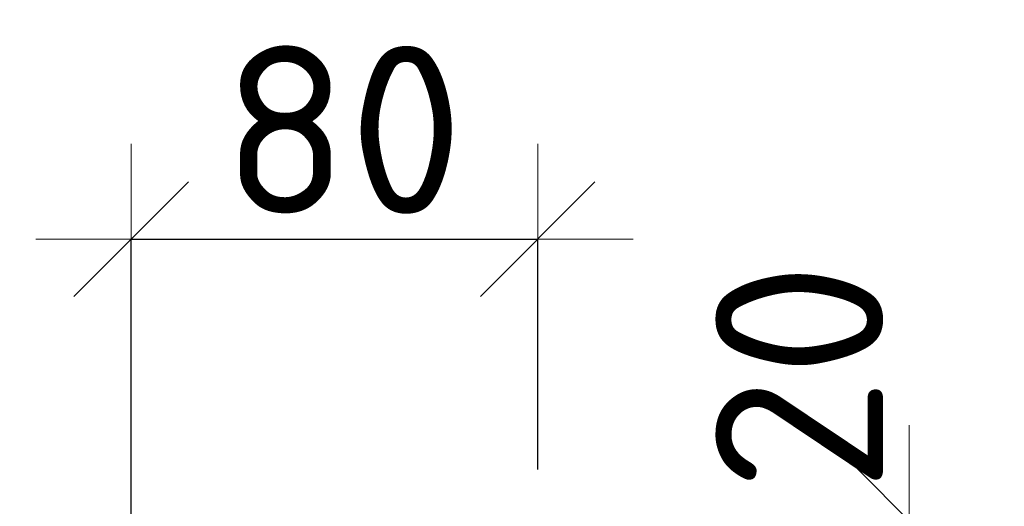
# Model space of a CAD drawing. Header units: metres. Extents: x -38 to 100, y -15 to 21.
# Tile 232 of 246: x 74.5774 to 74.7711, y 13.0623 to 13.1579. Entities that reach past the tile are written whole.
import ezdxf

# ---------------------------------------------------------------- set-up
doc = ezdxf.new("R2010")
doc.units = ezdxf.units.M
doc.header["$PDMODE"] = 65
for name, color, linetype, lineweight in [('XR$3$Размерная линия_ общее', 7, 'Continuous', 13), ('XR$4$Размерная линия_ общее', 7, 'Continuous', 13), ('XR$6$Размерная линия_ общее', 7, 'Continuous', 13)]:
    doc.layers.add(name, color=color, linetype=linetype, lineweight=lineweight)
doc.styles.add('ISOCPEUR', font='txt')
doc.dimstyles.new('DIMSTYLE_11', dxfattribs={"dimtxt": 0.033, "dimasz": 0.0375, "dimexe": 0, "dimexo": 0, "dimgap": 0.0165, "dimtad": 2, "dimdec": 0, "dimlfac": 1000, "dimrnd": 1, "dimzin": 12, "dimdsep": 46, "dimtxsty": 'ISOCPEUR', "dimblk1": 'ALL_ML_STRICH', "dimblk2": 'ALL_ML_STRICH', "dimsah": 1, "dimcen": 0, "dimclrd": 7, "dimclre": 256, "dimclrt": 7, "dimadec": 0, "dimazin": 0, "dimtfac": 1, "dimtdec": 0, "dimtix": 1, "dimtmove": 2, "dimatfit": 3, "dimfxl": 0, "dimtvp": 1.2, "dimtzin": 0, "dimlwd": 0, "dimlwe": -3, "dimarcsym": 0})
doc.dimstyles.new('DIMSTYLE_30', dxfattribs={"dimtxt": 0.033, "dimasz": 0.0375, "dimexe": 0, "dimexo": 0, "dimgap": 0.0165, "dimtad": 2, "dimdec": 0, "dimlfac": 1000, "dimrnd": 5, "dimzin": 12, "dimdsep": 46, "dimtxsty": 'ISOCPEUR', "dimblk1": 'ALL_ML_STRICH', "dimblk2": 'ALL_ML_STRICH', "dimsah": 1, "dimcen": 0, "dimclrd": 7, "dimclre": 256, "dimclrt": 7, "dimadec": 0, "dimazin": 0, "dimtfac": 1, "dimtdec": 0, "dimtix": 1, "dimtmove": 2, "dimatfit": 3, "dimfxl": 0, "dimtzin": 0, "dimlwd": 0, "dimlwe": -3, "dimarcsym": 0})
doc.dimstyles.new('DIMSTYLE_8', dxfattribs={"dimtxt": 0.033, "dimasz": 0.0375, "dimexe": 0, "dimexo": 0, "dimgap": 0.0165, "dimtad": 2, "dimdec": 0, "dimlfac": 1000, "dimrnd": 1, "dimzin": 12, "dimdsep": 46, "dimtxsty": 'ISOCPEUR', "dimblk1": 'ALL_ML_STRICH', "dimblk2": 'ALL_ML_STRICH', "dimsah": 1, "dimcen": 0, "dimclrd": 7, "dimclre": 256, "dimclrt": 7, "dimadec": 0, "dimazin": 0, "dimtfac": 1, "dimtdec": 0, "dimtix": 1, "dimtmove": 2, "dimatfit": 3, "dimfxl": 0, "dimtzin": 0, "dimlwd": 0, "dimlwe": -3, "dimarcsym": 0})

# ---------------------------------------------------------------- blocks, each defined once
blk = doc.blocks.new('ALL_ML_STRICH')
at = {"color": 0, "linetype": 'ByBlock', "lineweight": -2}
for p, q in [((0, -0.5), (0, 0.5)), ((-0.3, -0.3), (0.3, 0.3)), ((-1, 0), (0.5, 0))]:
    blk.add_line(p, q, dxfattribs=at)
blk = doc.blocks.new('*D226')
at = {"layer": 'DEFPOINTS', "color": 7, "linetype": 'Continuous', "lineweight": 13, "transparency": 33554687}
for p in [(74.67936031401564, 13.05948562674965), (74.54217384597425, 12.93948562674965), (74.67936031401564, 12.93948562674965)]:
    blk.add_point(p, dxfattribs=at)
at = {"layer": 'XR$3$Размерная линия_ общее', "color": 253, "linetype": 'Continuous', "lineweight": -2, "true_color": 0xa0a0a0, "transparency": 33554687}
for p, q in [((74.65936031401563, 13.05948562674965), (74.54217384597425, 13.05948562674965)), ((74.65936031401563, 12.93948562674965), (74.54217384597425, 12.93948562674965))]:
    blk.add_line(p, q, dxfattribs=at)
at = {"layer": 'XR$3$Размерная линия_ общее', "color": 7, "linetype": 'Continuous', "lineweight": -2, "transparency": 33554687}
blk.add_line((74.54217384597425, 12.93948562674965), (74.54217384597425, 13.05948562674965), dxfattribs=at)
at = {"layer": 'XR$3$Размерная линия_ общее', "color": 7, "linetype": 'Continuous', "lineweight": 13, "transparency": 33554687, "xscale": 0.0375, "yscale": 0.0375, "zscale": 0.0375}
for p, rotation in [((74.54217384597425, 13.05948562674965), 90), ((74.54217384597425, 12.93948562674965), 270)]:
    blk.add_blockref('ALL_ML_STRICH', p, dxfattribs=dict(at, rotation=rotation))
at = {"layer": 'XR$3$Размерная линия_ общее', "color": 7, "linetype": 'Continuous', "lineweight": 13, "transparency": 33554687, "insert": (74.52067384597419, 13.00443562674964), "char_height": 0.033, "width": 0.099, "attachment_point": 5, "rotation": 90, "style": 'ISOCPEUR'}
blk.add_mtext('\\A1;{120}', dxfattribs=at)
blk = doc.blocks.new('*D230')
at = {"layer": 'DEFPOINTS', "color": 7, "linetype": 'Continuous', "lineweight": 13, "transparency": 33554687}
for p in [(74.5993603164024, 13.11478406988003), (74.67936031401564, 13.04948562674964), (74.5993603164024, 12.89948562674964)]:
    blk.add_point(p, dxfattribs=at)
at = {"layer": 'XR$3$Размерная линия_ общее', "color": 253, "linetype": 'Continuous', "lineweight": -2, "true_color": 0xa0a0a0, "transparency": 33554687}
for p, q in [((74.5993603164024, 12.91948562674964), (74.5993603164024, 13.11478406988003)), ((74.67936031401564, 13.06948562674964), (74.67936031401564, 13.11478406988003))]:
    blk.add_line(p, q, dxfattribs=at)
at = {"layer": 'XR$3$Размерная линия_ общее', "color": 7, "linetype": 'Continuous', "lineweight": -2, "transparency": 33554687}
blk.add_line((74.5993603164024, 13.11478406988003), (74.67936031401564, 13.11478406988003), dxfattribs=at)
at = {"layer": 'XR$3$Размерная линия_ общее', "color": 7, "linetype": 'Continuous', "lineweight": 13, "transparency": 33554687, "xscale": 0.0375, "yscale": 0.0375, "zscale": 0.0375, "rotation": 180}
blk.add_blockref('ALL_ML_STRICH', (74.5993603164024, 13.11478406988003), dxfattribs=at)
at = {"layer": 'XR$3$Размерная линия_ общее', "color": 7, "linetype": 'Continuous', "lineweight": 13, "transparency": 33554687, "xscale": 0.0375, "yscale": 0.0375, "zscale": 0.0375}
blk.add_blockref('ALL_ML_STRICH', (74.67936031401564, 13.11478406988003), dxfattribs=at)
at = {"layer": 'XR$3$Размерная линия_ общее', "color": 7, "linetype": 'Continuous', "lineweight": 13, "transparency": 33554687, "insert": (74.64101031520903, 13.13628406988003), "char_height": 0.033, "width": 0.066, "attachment_point": 5, "style": 'ISOCPEUR'}
blk.add_mtext('\\A1;{80}', dxfattribs=at)
blk = doc.blocks.new('*D232')
at = {"layer": 'DEFPOINTS', "color": 7, "linetype": 'Continuous', "lineweight": 13, "transparency": 33554687}
for p in [(74.67936031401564, 13.05948562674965), (74.67936031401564, 13.03948562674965), (74.75239396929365, 13.03948562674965)]:
    blk.add_point(p, dxfattribs=at)
at = {"layer": 'XR$3$Размерная линия_ общее', "color": 253, "linetype": 'Continuous', "lineweight": -2, "true_color": 0xa0a0a0, "transparency": 33554687}
for p, q in [((74.69936031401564, 13.05948562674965), (74.75239396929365, 13.05948562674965)), ((74.69936031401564, 13.03948562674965), (74.75239396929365, 13.03948562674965))]:
    blk.add_line(p, q, dxfattribs=at)
at = {"layer": 'XR$3$Размерная линия_ общее', "color": 7, "linetype": 'Continuous', "lineweight": -2, "transparency": 33554687}
blk.add_line((74.75239396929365, 13.03948562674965), (74.75239396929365, 13.05948562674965), dxfattribs=at)
at = {"layer": 'XR$3$Размерная линия_ общее', "color": 7, "linetype": 'Continuous', "lineweight": 13, "transparency": 33554687, "xscale": 0.0375, "yscale": 0.0375, "zscale": 0.0375}
for p, rotation in [((74.75239396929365, 13.05948562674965), 90), ((74.75239396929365, 13.03948562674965), 270)]:
    blk.add_blockref('ALL_ML_STRICH', p, dxfattribs=dict(at, rotation=rotation))
at = {"layer": 'XR$3$Размерная линия_ общее', "color": 7, "linetype": 'Continuous', "lineweight": 13, "transparency": 33554687, "insert": (74.73080474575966, 13.08770164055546), "char_height": 0.033, "width": 0.066, "attachment_point": 5, "rotation": 90, "style": 'ISOCPEUR'}
blk.add_mtext('\\A1;{20}', dxfattribs=at)
blk = doc.blocks.new('*D557')
at = {"layer": 'DEFPOINTS', "color": 7, "linetype": 'Continuous', "lineweight": 13, "transparency": 33554687}
for p in [(74.67936031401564, 13.05948562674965), (74.54217384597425, 12.93948562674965), (74.67936031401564, 12.93948562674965)]:
    blk.add_point(p, dxfattribs=at)
at = {"layer": 'XR$4$Размерная линия_ общее', "color": 253, "linetype": 'Continuous', "lineweight": -2, "true_color": 0xa0a0a0, "transparency": 33554687}
for p, q in [((74.65936031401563, 13.05948562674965), (74.54217384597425, 13.05948562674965)), ((74.65936031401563, 12.93948562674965), (74.54217384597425, 12.93948562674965))]:
    blk.add_line(p, q, dxfattribs=at)
at = {"layer": 'XR$4$Размерная линия_ общее', "color": 7, "linetype": 'Continuous', "lineweight": -2, "transparency": 33554687}
blk.add_line((74.54217384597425, 12.93948562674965), (74.54217384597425, 13.05948562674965), dxfattribs=at)
at = {"layer": 'XR$4$Размерная линия_ общее', "color": 7, "linetype": 'Continuous', "lineweight": 13, "transparency": 33554687, "xscale": 0.0375, "yscale": 0.0375, "zscale": 0.0375}
for p, rotation in [((74.54217384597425, 13.05948562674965), 90), ((74.54217384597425, 12.93948562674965), 270)]:
    blk.add_blockref('ALL_ML_STRICH', p, dxfattribs=dict(at, rotation=rotation))
at = {"layer": 'XR$4$Размерная линия_ общее', "color": 7, "linetype": 'Continuous', "lineweight": 13, "transparency": 33554687, "insert": (74.52067384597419, 13.00443562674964), "char_height": 0.033, "width": 0.099, "attachment_point": 5, "rotation": 90, "style": 'ISOCPEUR'}
blk.add_mtext('\\A1;{120}', dxfattribs=at)
blk = doc.blocks.new('*D561')
at = {"layer": 'DEFPOINTS', "color": 7, "linetype": 'Continuous', "lineweight": 13, "transparency": 33554687}
for p in [(74.5993603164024, 13.11478406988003), (74.67936031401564, 13.04948562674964), (74.5993603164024, 12.89948562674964)]:
    blk.add_point(p, dxfattribs=at)
at = {"layer": 'XR$4$Размерная линия_ общее', "color": 253, "linetype": 'Continuous', "lineweight": -2, "true_color": 0xa0a0a0, "transparency": 33554687}
for p, q in [((74.5993603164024, 12.91948562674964), (74.5993603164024, 13.11478406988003)), ((74.67936031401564, 13.06948562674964), (74.67936031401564, 13.11478406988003))]:
    blk.add_line(p, q, dxfattribs=at)
at = {"layer": 'XR$4$Размерная линия_ общее', "color": 7, "linetype": 'Continuous', "lineweight": -2, "transparency": 33554687}
blk.add_line((74.5993603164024, 13.11478406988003), (74.67936031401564, 13.11478406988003), dxfattribs=at)
at = {"layer": 'XR$4$Размерная линия_ общее', "color": 7, "linetype": 'Continuous', "lineweight": 13, "transparency": 33554687, "xscale": 0.0375, "yscale": 0.0375, "zscale": 0.0375, "rotation": 180}
blk.add_blockref('ALL_ML_STRICH', (74.5993603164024, 13.11478406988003), dxfattribs=at)
at = {"layer": 'XR$4$Размерная линия_ общее', "color": 7, "linetype": 'Continuous', "lineweight": 13, "transparency": 33554687, "xscale": 0.0375, "yscale": 0.0375, "zscale": 0.0375}
blk.add_blockref('ALL_ML_STRICH', (74.67936031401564, 13.11478406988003), dxfattribs=at)
at = {"layer": 'XR$4$Размерная линия_ общее', "color": 7, "linetype": 'Continuous', "lineweight": 13, "transparency": 33554687, "insert": (74.64101031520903, 13.13628406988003), "char_height": 0.033, "width": 0.066, "attachment_point": 5, "style": 'ISOCPEUR'}
blk.add_mtext('\\A1;{80}', dxfattribs=at)
blk = doc.blocks.new('*D562')
at = {"layer": 'DEFPOINTS', "color": 7, "linetype": 'Continuous', "lineweight": 13, "transparency": 33554687}
for p in [(74.67936031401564, 13.05948562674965), (74.67936031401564, 13.03948562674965), (74.75239396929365, 13.03948562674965)]:
    blk.add_point(p, dxfattribs=at)
at = {"layer": 'XR$4$Размерная линия_ общее', "color": 253, "linetype": 'Continuous', "lineweight": -2, "true_color": 0xa0a0a0, "transparency": 33554687}
for p, q in [((74.69936031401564, 13.05948562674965), (74.75239396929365, 13.05948562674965)), ((74.69936031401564, 13.03948562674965), (74.75239396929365, 13.03948562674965))]:
    blk.add_line(p, q, dxfattribs=at)
at = {"layer": 'XR$4$Размерная линия_ общее', "color": 7, "linetype": 'Continuous', "lineweight": -2, "transparency": 33554687}
blk.add_line((74.75239396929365, 13.03948562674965), (74.75239396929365, 13.05948562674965), dxfattribs=at)
at = {"layer": 'XR$4$Размерная линия_ общее', "color": 7, "linetype": 'Continuous', "lineweight": 13, "transparency": 33554687, "xscale": 0.0375, "yscale": 0.0375, "zscale": 0.0375}
for p, rotation in [((74.75239396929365, 13.05948562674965), 90), ((74.75239396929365, 13.03948562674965), 270)]:
    blk.add_blockref('ALL_ML_STRICH', p, dxfattribs=dict(at, rotation=rotation))
at = {"layer": 'XR$4$Размерная линия_ общее', "color": 7, "linetype": 'Continuous', "lineweight": 13, "transparency": 33554687, "insert": (74.73080474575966, 13.08770164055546), "char_height": 0.033, "width": 0.066, "attachment_point": 5, "rotation": 90, "style": 'ISOCPEUR'}
blk.add_mtext('\\A1;{20}', dxfattribs=at)
blk = doc.blocks.new('*D919')
at = {"layer": 'DEFPOINTS', "color": 7, "linetype": 'Continuous', "lineweight": 13, "transparency": 33554687}
for p in [(74.67936031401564, 13.05948562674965), (74.54217384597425, 12.93948562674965), (74.67936031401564, 12.93948562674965)]:
    blk.add_point(p, dxfattribs=at)
at = {"layer": 'XR$6$Размерная линия_ общее', "color": 253, "linetype": 'Continuous', "lineweight": -2, "true_color": 0xa0a0a0, "transparency": 33554687}
for p, q in [((74.65936031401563, 13.05948562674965), (74.54217384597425, 13.05948562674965)), ((74.65936031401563, 12.93948562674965), (74.54217384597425, 12.93948562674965))]:
    blk.add_line(p, q, dxfattribs=at)
at = {"layer": 'XR$6$Размерная линия_ общее', "color": 7, "linetype": 'Continuous', "lineweight": -2, "transparency": 33554687}
blk.add_line((74.54217384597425, 12.93948562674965), (74.54217384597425, 13.05948562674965), dxfattribs=at)
at = {"layer": 'XR$6$Размерная линия_ общее', "color": 7, "linetype": 'Continuous', "lineweight": 13, "transparency": 33554687, "xscale": 0.0375, "yscale": 0.0375, "zscale": 0.0375}
for p, rotation in [((74.54217384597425, 13.05948562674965), 90), ((74.54217384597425, 12.93948562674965), 270)]:
    blk.add_blockref('ALL_ML_STRICH', p, dxfattribs=dict(at, rotation=rotation))
at = {"layer": 'XR$6$Размерная линия_ общее', "color": 7, "linetype": 'Continuous', "lineweight": 13, "transparency": 33554687, "insert": (74.52067384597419, 13.00443562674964), "char_height": 0.033, "width": 0.099, "attachment_point": 5, "rotation": 90, "style": 'ISOCPEUR'}
blk.add_mtext('\\A1;{120}', dxfattribs=at)
blk = doc.blocks.new('*D923')
at = {"layer": 'DEFPOINTS', "color": 7, "linetype": 'Continuous', "lineweight": 13, "transparency": 33554687}
for p in [(74.5993603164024, 13.11478406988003), (74.67936031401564, 13.04948562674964), (74.5993603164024, 12.89948562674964)]:
    blk.add_point(p, dxfattribs=at)
at = {"layer": 'XR$6$Размерная линия_ общее', "color": 253, "linetype": 'Continuous', "lineweight": -2, "true_color": 0xa0a0a0, "transparency": 33554687}
for p, q in [((74.5993603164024, 12.91948562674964), (74.5993603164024, 13.11478406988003)), ((74.67936031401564, 13.06948562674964), (74.67936031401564, 13.11478406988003))]:
    blk.add_line(p, q, dxfattribs=at)
at = {"layer": 'XR$6$Размерная линия_ общее', "color": 7, "linetype": 'Continuous', "lineweight": -2, "transparency": 33554687}
blk.add_line((74.5993603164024, 13.11478406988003), (74.67936031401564, 13.11478406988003), dxfattribs=at)
at = {"layer": 'XR$6$Размерная линия_ общее', "color": 7, "linetype": 'Continuous', "lineweight": 13, "transparency": 33554687, "xscale": 0.0375, "yscale": 0.0375, "zscale": 0.0375, "rotation": 180}
blk.add_blockref('ALL_ML_STRICH', (74.5993603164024, 13.11478406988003), dxfattribs=at)
at = {"layer": 'XR$6$Размерная линия_ общее', "color": 7, "linetype": 'Continuous', "lineweight": 13, "transparency": 33554687, "xscale": 0.0375, "yscale": 0.0375, "zscale": 0.0375}
blk.add_blockref('ALL_ML_STRICH', (74.67936031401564, 13.11478406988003), dxfattribs=at)
at = {"layer": 'XR$6$Размерная линия_ общее', "color": 7, "linetype": 'Continuous', "lineweight": 13, "transparency": 33554687, "insert": (74.64101031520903, 13.13628406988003), "char_height": 0.033, "width": 0.066, "attachment_point": 5, "style": 'ISOCPEUR'}
blk.add_mtext('\\A1;{80}', dxfattribs=at)
blk = doc.blocks.new('*D924')
at = {"layer": 'DEFPOINTS', "color": 7, "linetype": 'Continuous', "lineweight": 13, "transparency": 33554687}
for p in [(74.67936031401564, 13.05948562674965), (74.67936031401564, 13.03948562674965), (74.75239396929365, 13.03948562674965)]:
    blk.add_point(p, dxfattribs=at)
at = {"layer": 'XR$6$Размерная линия_ общее', "color": 253, "linetype": 'Continuous', "lineweight": -2, "true_color": 0xa0a0a0, "transparency": 33554687}
for p, q in [((74.69936031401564, 13.05948562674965), (74.75239396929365, 13.05948562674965)), ((74.69936031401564, 13.03948562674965), (74.75239396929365, 13.03948562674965))]:
    blk.add_line(p, q, dxfattribs=at)
at = {"layer": 'XR$6$Размерная линия_ общее', "color": 7, "linetype": 'Continuous', "lineweight": -2, "transparency": 33554687}
blk.add_line((74.75239396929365, 13.03948562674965), (74.75239396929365, 13.05948562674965), dxfattribs=at)
at = {"layer": 'XR$6$Размерная линия_ общее', "color": 7, "linetype": 'Continuous', "lineweight": 13, "transparency": 33554687, "xscale": 0.0375, "yscale": 0.0375, "zscale": 0.0375}
for p, rotation in [((74.75239396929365, 13.05948562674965), 90), ((74.75239396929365, 13.03948562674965), 270)]:
    blk.add_blockref('ALL_ML_STRICH', p, dxfattribs=dict(at, rotation=rotation))
at = {"layer": 'XR$6$Размерная линия_ общее', "color": 7, "linetype": 'Continuous', "lineweight": 13, "transparency": 33554687, "insert": (74.73080474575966, 13.08770164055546), "char_height": 0.033, "width": 0.066, "attachment_point": 5, "rotation": 90, "style": 'ISOCPEUR'}
blk.add_mtext('\\A1;{20}', dxfattribs=at)

msp = doc.modelspace()

# ---------------------------------------------------------------- dimensions: what is measured, and where the dimension line sits
at = {"layer": 'XR$3$Размерная линия_ общее', "color": 7, "linetype": 'Continuous', "lineweight": 13, "transparency": 33554687}
dim = msp.add_linear_dim(base=(74.67936031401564, 13.11478406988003), p1=(74.5993603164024, 12.91948562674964), p2=(74.67936031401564, 13.06948562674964), dimstyle='DIMSTYLE_8', override={"dimpost": '<>', "dimclrd": 7, "dimclre": 253, "dimclrt": 7, "dimlwd": 0, "dimlwe": 65533}, dxfattribs=at)
dim.commit()
dim.dimension.update_dxf_attribs({"geometry": '*D230', "text_midpoint": (74.64101031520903, 13.13628406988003), "dimtype": 160})
for base, p1, p2, dimstyle, picture, middle in [((74.75239396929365, 13.05948562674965), (74.69936031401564, 13.03948562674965), (74.69936031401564, 13.05948562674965), 'DIMSTYLE_11', '*D232', (74.73080474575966, 13.08770164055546)), ((74.54217384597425, 13.05948562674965), (74.65936031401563, 12.93948562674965), (74.65936031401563, 13.05948562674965), 'DIMSTYLE_30', '*D226', (74.52067384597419, 13.00443562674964))]:
    dim = msp.add_linear_dim(base=base, p1=p1, p2=p2, angle=90, dimstyle=dimstyle, override={"dimpost": '<>', "dimclrd": 7, "dimclre": 253, "dimclrt": 7, "dimlwd": 0, "dimlwe": 65533}, dxfattribs=at)
    dim.commit()
    dim.dimension.update_dxf_attribs({"geometry": picture, "text_midpoint": middle, "dimtype": 160})
at = {"layer": 'XR$4$Размерная линия_ общее', "color": 7, "linetype": 'Continuous', "lineweight": 13, "transparency": 33554687}
dim = msp.add_linear_dim(base=(74.67936031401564, 13.11478406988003), p1=(74.5993603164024, 12.91948562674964), p2=(74.67936031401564, 13.06948562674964), dimstyle='DIMSTYLE_8', override={"dimpost": '<>', "dimclrd": 7, "dimclre": 253, "dimclrt": 7, "dimlwd": 0, "dimlwe": 65533}, dxfattribs=at)
dim.commit()
dim.dimension.update_dxf_attribs({"geometry": '*D561', "text_midpoint": (74.64101031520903, 13.13628406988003), "dimtype": 160})
for base, p1, p2, dimstyle, picture, middle in [((74.75239396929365, 13.05948562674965), (74.69936031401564, 13.03948562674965), (74.69936031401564, 13.05948562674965), 'DIMSTYLE_11', '*D562', (74.73080474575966, 13.08770164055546)), ((74.54217384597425, 13.05948562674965), (74.65936031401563, 12.93948562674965), (74.65936031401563, 13.05948562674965), 'DIMSTYLE_30', '*D557', (74.52067384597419, 13.00443562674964))]:
    dim = msp.add_linear_dim(base=base, p1=p1, p2=p2, angle=90, dimstyle=dimstyle, override={"dimpost": '<>', "dimclrd": 7, "dimclre": 253, "dimclrt": 7, "dimlwd": 0, "dimlwe": 65533}, dxfattribs=at)
    dim.commit()
    dim.dimension.update_dxf_attribs({"geometry": picture, "text_midpoint": middle, "dimtype": 160})
at = {"layer": 'XR$6$Размерная линия_ общее', "color": 7, "linetype": 'Continuous', "lineweight": 13, "transparency": 33554687}
dim = msp.add_linear_dim(base=(74.67936031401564, 13.11478406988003), p1=(74.5993603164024, 12.91948562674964), p2=(74.67936031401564, 13.06948562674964), dimstyle='DIMSTYLE_8', override={"dimpost": '<>', "dimclrd": 7, "dimclre": 253, "dimclrt": 7, "dimlwd": 0, "dimlwe": 65533}, dxfattribs=at)
dim.commit()
dim.dimension.update_dxf_attribs({"geometry": '*D923', "text_midpoint": (74.64101031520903, 13.13628406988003), "dimtype": 160})
for base, p1, p2, dimstyle, picture, middle in [((74.75239396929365, 13.05948562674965), (74.69936031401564, 13.03948562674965), (74.69936031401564, 13.05948562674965), 'DIMSTYLE_11', '*D924', (74.73080474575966, 13.08770164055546)), ((74.54217384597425, 13.05948562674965), (74.65936031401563, 12.93948562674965), (74.65936031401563, 13.05948562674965), 'DIMSTYLE_30', '*D919', (74.52067384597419, 13.00443562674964))]:
    dim = msp.add_linear_dim(base=base, p1=p1, p2=p2, angle=90, dimstyle=dimstyle, override={"dimpost": '<>', "dimclrd": 7, "dimclre": 253, "dimclrt": 7, "dimlwd": 0, "dimlwe": 65533}, dxfattribs=at)
    dim.commit()
    dim.dimension.update_dxf_attribs({"geometry": picture, "text_midpoint": middle, "dimtype": 160})

doc.saveas('drawing.dxf')
